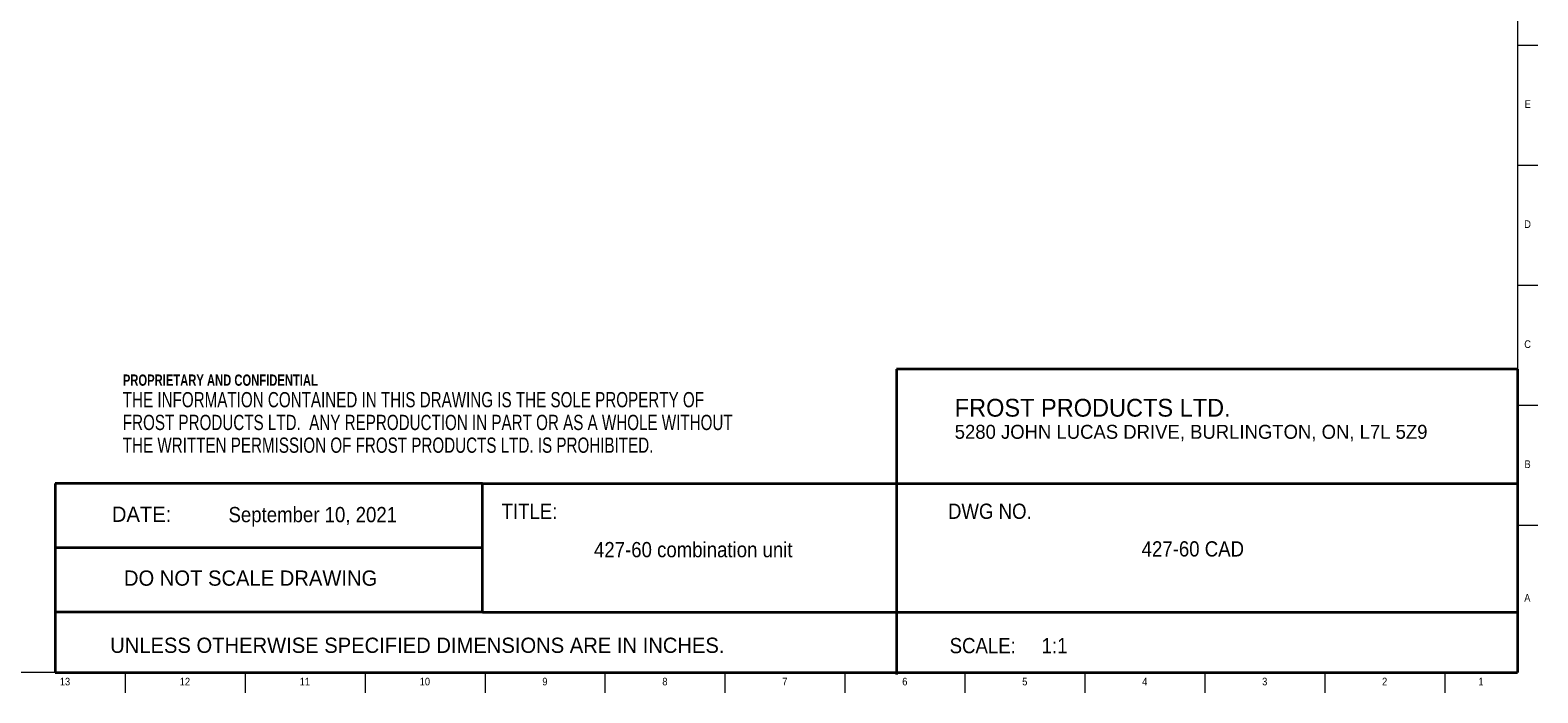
# Model space of a CAD drawing. Header units: inches. Extents: x 0 to 90, y 0 to 120.
# Tile 11 of 20: x 65 to 90, y 0 to 11. Entities that reach past the tile are written whole.
import ezdxf

# ---------------------------------------------------------------- set-up
doc = ezdxf.new("R2010")
doc.units = ezdxf.units.IN
doc.header["$MEASUREMENT"] = 0
doc.linetypes.add('SLD-Solid', pattern=[0])
doc.layers.add('NOTES', color=1, linetype='SLD-Solid')
doc.layers.add('TITLE', color=8, linetype='SLD-Solid')
doc.styles.add('SLDTEXTSTYLE0', font='GOTHIC.TTF', dxfattribs={"width": 0.913})
doc.styles.add('SLDTEXTSTYLE1', font='ARIAL.TTF', dxfattribs={"width": 0.948})
doc.styles.add('SLDTEXTSTYLE2', font='ARIALNB.TTF', dxfattribs={"width": 0.87})
doc.styles.add('SLDTEXTSTYLE3', font='ARIALN.TTF', dxfattribs={"width": 0.87})

# ---------------------------------------------------------------- blocks, each defined once
blk = doc.blocks.new('SW_NOTE_0')
at = {"layer": 'NOTES', "color": 0, "attachment_point": 1, "style": 'SLDTEXTSTYLE1'}
for s, insert, char_height in [('FROST PRODUCTS LTD.', (0, 0.376), 0.29167), ('5280 JOHN LUCAS DRIVE, BURLINGTON, ON, L7L 5Z9', (0, -0.05), 0.22917)]:
    blk.add_mtext(s, dxfattribs=dict(at, insert=insert, char_height=char_height))
blk = doc.blocks.new('SW_NOTE_0_1')
at = {"layer": 'NOTES', "color": 0, "attachment_point": 1}
for s, insert, char_height, style in [('PROPRIETARY AND CONFIDENTIAL', (0, 0.238), 0.18473, 'SLDTEXTSTYLE2'), ('THE INFORMATION CONTAINED IN THIS DRAWING IS THE SOLE PROPERTY OF ', (0, -0.05), 0.25, 'SLDTEXTSTYLE3'), ('FROST PRODUCTS LTD.  ANY REPRODUCTION IN PART OR AS A WHOLE WITHOUT ', (0, -0.423), 0.25, 'SLDTEXTSTYLE3'), ('THE WRITTEN PERMISSION OF FROST PRODUCTS LTD. IS PROHIBITED.', (0, -0.796), 0.25, 'SLDTEXTSTYLE3')]:
    blk.add_mtext(s, dxfattribs=dict(at, insert=insert, char_height=char_height, style=style))

msp = doc.modelspace()

# ---------------------------------------------------------------- linework, layer by layer
at = {"layer": 'TITLE', "linetype": 'SLD-Solid', "lineweight": 18}
for p, q in [((89.5, 119.5), (89.5, 0.5)), ((89.5, 10.7874016), (89.8346457, 10.7874016)), ((89.5, 8.8188976), (89.8346457, 8.8188976)), ((89.5, 6.8503937), (89.8346457, 6.8503937)), ((89.5, 4.8818898), (89.8346457, 4.8818898)), ((89.5, 2.9133858), (89.8346457, 2.9133858)), ((89.5, 0.5), (0.5, 0.5)), ((66.6535433, 0.5), (66.6535433, 0.1653543)), ((68.6220472, 0.5), (68.6220472, 0.1653543)), ((70.5905512, 0.5), (70.5905512, 0.1653543)), ((72.5590551, 0.5), (72.5590551, 0.1653543)), ((74.5275591, 0.5), (74.5275591, 0.1653543)), ((76.496063, 0.5), (76.496063, 0.1653543)), ((78.4645669, 0.5), (78.4645669, 0.1653543)), ((80.4330709, 0.5), (80.4330709, 0.1653543)), ((82.4015748, 0.5), (82.4015748, 0.1653543)), ((84.3700787, 0.5), (84.3700787, 0.1653543)), ((86.3385827, 0.5), (86.3385827, 0.1653543)), ((88.3070866, 0.5), (88.3070866, 0.1653543))]:
    msp.add_line(p, q, dxfattribs=at)
at = {"layer": 'TITLE', "lineweight": 35}
for p, q in [((89.4999317, 5.4753604), (79.3105351, 5.4753604)), ((79.3105351, 5.4753604), (79.3105351, 0.4636772)), ((89.4999317, 5.4753604), (89.5, 0.5)), ((65.5059791, 3.5979637), (65.5059791, 0.5)), ((72.5182231, 3.5979637), (65.5059791, 3.5979637)), ((72.5182231, 3.5979637), (89.4997616, 3.5979648)), ((72.5182231, 1.4876118), (72.5182231, 3.5979637)), ((72.5182231, 2.5427877), (65.5059791, 2.5427877)), ((72.5182231, 1.4876118), (65.5059791, 1.4876118)), ((72.5182231, 1.4876118), (89.4999865, 1.4876118)), ((65.5059791, 0.5), (89.5, 0.5))]:
    msp.add_line(p, q, dxfattribs=at)

# ---------------------------------------------------------------- block references
at = {"layer": 'NOTES'}
for name, p in [('SW_NOTE_0_1', (66.6159726, 5.1481527)), ('SW_NOTE_0', (80.2661316, 4.6105228))]:
    msp.add_blockref(name, p, dxfattribs=at)

# ---------------------------------------------------------------- texts
at = {"layer": 'NOTES', "char_height": 0.25}
for s, insert, attachment_point, style in [('DATE:', (66.4368251, 3.2193046), 1, 'SLDTEXTSTYLE1'), ('September 10, 2021', (69.7330542, 3.2135958), 2, 'SLDTEXTSTYLE0'), ('TITLE:', (72.8307373, 3.2682756), 1, 'SLDTEXTSTYLE0'), ('DWG NO.', (80.1561831, 3.2682756), 1, 'SLDTEXTSTYLE0'), ('427-60 combination unit', (75.9763364, 2.6388861), 2, 'SLDTEXTSTYLE0'), ('427-60 CAD', (84.1734214, 2.6510344), 2, 'SLDTEXTSTYLE0'), ('DO NOT SCALE DRAWING', (68.713067, 2.1722148), 2, 'SLDTEXTSTYLE1'), ('UNLESS OTHERWISE SPECIFIED DIMENSIONS ARE IN INCHES.', (66.4082978, 1.0702903), 1, 'SLDTEXTSTYLE1'), ('SCALE:     1:1', (80.1831753, 1.0645816), 1, 'SLDTEXTSTYLE0')]:
    msp.add_mtext(s, dxfattribs=dict(at, insert=insert, attachment_point=attachment_point, style=style))
at = {"layer": 'TITLE', "char_height": 0.125, "attachment_point": 2, "style": 'SLDTEXTSTYLE0'}
for s, insert in [('E', (89.6675688, 9.8830276)), ('D', (89.6658327, 7.9145236)), ('C', (89.6660208, 5.9460197)), ('B', (89.6663969, 3.9775157)), ('A', (89.6622736, 1.7865709)), ('13', (65.666774, 0.4125551)), ('12', (67.6352779, 0.4125551)), ('11', (69.6037819, 0.4125551)), ('10', (71.5722858, 0.4125551)), ('9', (73.5420484, 0.4125551)), ('8', (75.5105523, 0.4125551)), ('7', (77.4790563, 0.4125551)), ('6', (79.4475602, 0.4125551)), ('5', (81.4160642, 0.4125551)), ('4', (83.3845681, 0.4125551)), ('3', (85.353072, 0.4125551)), ('2', (87.321576, 0.4125551)), ('1', (88.9022846, 0.4125551))]:
    msp.add_mtext(s, dxfattribs=dict(at, insert=insert))

doc.saveas('drawing.dxf')
